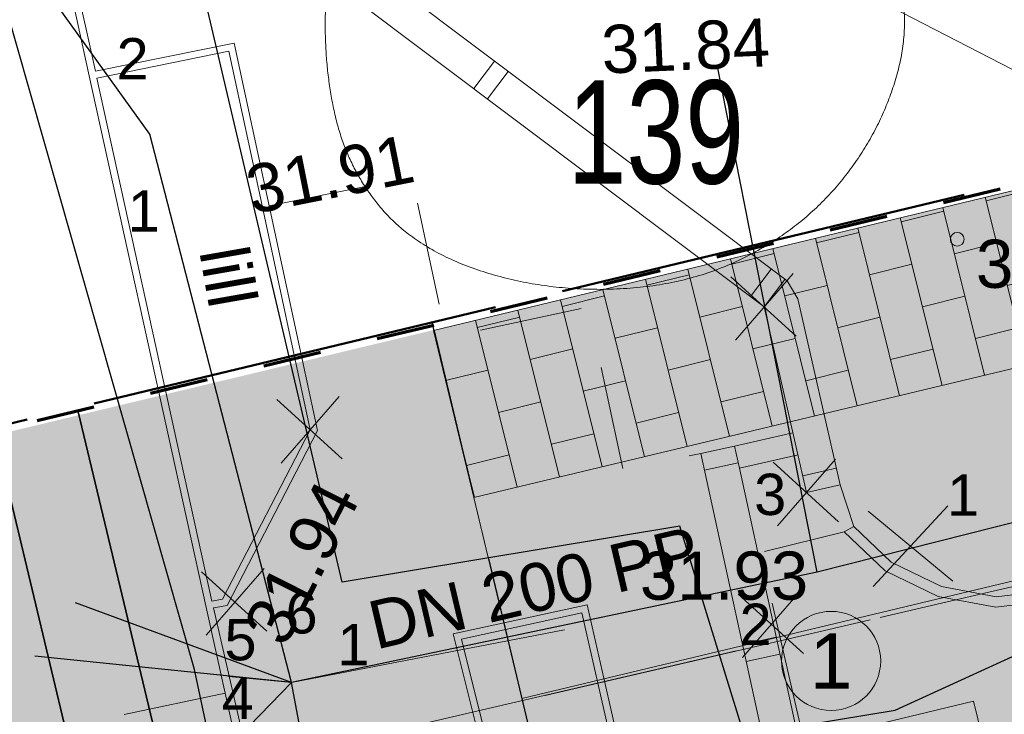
# Model space of a CAD drawing. Header units: metres. Extents: x 738076 to 738809, y 6589688 to 6590318.
# Tile 93 of 188: x 738417 to 738431, y 6590025 to 6590035. Entities that reach past the tile are written whole.
import ezdxf

# ---------------------------------------------------------------- set-up
doc = ezdxf.new("R2010")
doc.units = ezdxf.units.M
for name, pattern in [('ASFBET', [2.5, 1.5, -0.9999999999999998]), ('KATASTRIPIIR', [7, 4, -0.9999999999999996, 0.9999999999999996, -0.9999999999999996]), ('Katkend', [1.6933333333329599, 0.8466666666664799, -0.8466666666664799]), ('Kriipsjoon', [3.527298, 2.4692356, -1.0580624]), ('TOOPIIR', [7, 6, -1])]:
    doc.linetypes.add(name, pattern=pattern)
for name, color, linetype, lineweight in [('_DE (2D)', 7, 'Continuous', 5), ('_GE (2D)', 7, 'Continuous', 5), ('_MA-joon kool (2D)', 7, 'Continuous', 5), ('_MA-pind kool (2D)', 7, 'Continuous', 5), ('_MA-töömahtude piir (2D)', 7, 'Continuous', 5), ('_MA-v2ikevorm kool (2D)', 7, 'Continuous', 5), ('MA-v2ikevorm-m88bel', 7, 'Continuous', 13), ('None', 7, 'Continuous', 5)]:
    doc.layers.add(name, color=color, linetype=linetype, lineweight=lineweight)
for name, color, linetype, lineweight, true_color in [('DE-MA dendro Puittaim III', 7, 'Continuous', 18, 0x33cc00), ('DE-MA dendro Puunumber', 250, 'Continuous', 5, 0x333333), ('DE-MA haljastus puu', 7, 'Continuous', 9, 0x6c7c59), ('GE-AED', 7, 'Continuous', 5, 0x888888), ('GE-HALJASTUS', 7, 'Continuous', 5, 0x888888), ('GE-KAEVUNR', 7, 'Continuous', 5, 0x888888), ('GE-korgus-EH2000', 7, 'Continuous', 5, 0x888888), ('GE-KTRASS', 7, 'Continuous', 5, 0x888888), ('GE-PIIR', 7, 'Continuous', 18, 0xcc6600), ('GE-TEE', 7, 'Continuous', 5, 0x888888), ('GE-TORUNR', 7, 'Continuous', 5, 0x888888), ('GE-TTRASS', 7, 'Continuous', 5, 0x888888), ('GE-VTRASS', 7, 'Continuous', 5, 0x888888), ('MA-MA  TEKST töömahtude piir', 6, 'Continuous', 70, 0xff00ff), ('MA-MA likvideeritav objekt', 1, 'Continuous', 9, 0xff0000), ('MA-playtop kate', 7, 'Continuous', 5, 0x888888), ('MA-projektala piir', 7, 'TOOPIIR', 50, 0xdd0000), ('MA-tee graniitkivi 200x100mm. tumehall', 7, 'Continuous', 5, 0x636466), ('MA-tee graniitplaat 300xvaba mm. helehall', 7, 'Continuous', 5, 0x636466), ('MA-tee graniitplaat 600x600mm. tumehall', 7, 'Continuous', 5, 0x636466), ('MA-teraslehest katendiääris 4x100', 7, 'Kriipsjoon', 25, 0x6c3f99), ('MA-v2ikevorm-inventar', 7, 'Continuous', 5, 0x636466)]:
    doc.layers.add(name, color=color, linetype=linetype, lineweight=lineweight, true_color=true_color)
doc.styles.add('Arial', font='Arial')
doc.styles.add('Swis721 LtCn BT', font='Swis721 LtCn BT')
doc.linetypes.add('-K-', pattern='A,10,-0.8000000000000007,-1.308667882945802,["K",Arial,S=1.4,R=0,X=-1.308667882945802,Y=-0.6999999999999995],-0.8913321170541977,10,-3', length=26)
doc.linetypes.add('-T-', pattern='A,10,-0.8000000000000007,-1.198494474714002,["T",Arial,S=1.4,R=0,X=-1.198494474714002,Y=-0.6999999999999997],-1.001505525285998,10,-3', length=26)
doc.linetypes.add('-V-', pattern='A,10,-0.8000000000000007,-1.308667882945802,["V",Arial,S=1.4,R=0,X=-1.308667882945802,Y=-0.6999999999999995],-0.8913321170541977,10,-3', length=26)
pattern_1 = [(-76.52164065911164, (4407900.060060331, 12471016.25190486), (0.6304862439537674, 0.1511145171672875), [0.3192779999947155, -0.3287987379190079]), (-76.52164065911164, (4407900.297315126, 12471016.64179202), (0.6304862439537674, 0.1511145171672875), [0.3192779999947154, -0.3287987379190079]), (103.4783593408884, (4407899.746264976, 12471016.18139609), (-0.6304862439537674, -0.1511145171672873), [0.3192779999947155, -0.3287987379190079]), (103.4783593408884, (4407899.50901759, 12471015.79151071), (-0.6304862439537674, -0.1511145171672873), [0.3192779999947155, -0.3287987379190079]), (13.47835934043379, (4407899.746264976, 12471016.18139609), (-0.1510524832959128, 0.6302274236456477), [0.6431737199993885, -0.005169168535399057]), (13.47835934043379, (4407899.671848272, 12471016.49188055), (-0.1510524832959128, 0.6302274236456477), [0.6431737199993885, -0.005169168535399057]), (13.47835934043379, (4407899.50901759, 12471015.79151071), (-0.1510524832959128, 0.6302274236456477), [0.6431737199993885, -0.005169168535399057]), (13.47835934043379, (4407899.434600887, 12471016.10199517), (-0.1510524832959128, 0.6302274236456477), [0.6431737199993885, -0.005169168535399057])]
pattern_2 = [(0, (0, 0), (-5.010438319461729e-05, 0.6014947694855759), [0.5982004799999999, -0.6054738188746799]), (0, (0.60179712, 0), (-5.010438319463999e-05, 0.6014947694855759), [0.5982004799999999, -0.6054738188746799]), (-89.99522727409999, (0.6016752, 0.5983223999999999), (-1.20367429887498, 7.101863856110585e-13), [0.5983223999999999, -0.003172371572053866]), (-89.99522727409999, (0, 0.5982004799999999), (-1.20367429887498, 7.101863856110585e-13), [0.5982004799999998, -0.003294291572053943]), (0, (0, 0.5982004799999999), (-5.010438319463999e-05, 0.6014947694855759), [0.5982004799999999, -0.6054738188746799]), (0, (0.60179712, 0.5982004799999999), (-5.010438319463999e-05, 0.6014947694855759), [0.5982004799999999, -0.6054738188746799]), (-89.99522727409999, (0.5983223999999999, 0.5983223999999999), (-1.20367429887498, 7.101863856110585e-13), [0.5983223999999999, -0.003172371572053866]), (-89.99522727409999, (1.1999976, 0.5983223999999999), (-1.20367429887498, 7.101863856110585e-13), [0.5983223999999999, -0.003172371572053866])]
pattern_3 = [(13.43330498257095, (4407734.765699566, 12470979.24003685), (-0.1397839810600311, 0.5850268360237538), [0.5982004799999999, -0.6054738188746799]), (13.43330498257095, (4407735.351032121, 12470979.37984234), (-0.1397839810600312, 0.5850268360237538), [0.5982004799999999, -0.6054738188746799]), (-76.56192229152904, (4407735.211915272, 12470979.96176692), (-1.170742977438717, -0.2796295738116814), [0.5983223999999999, -0.003172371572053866]), (-76.56192229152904, (4407734.626729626, 12470979.82187117), (-1.170742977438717, -0.2796295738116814), [0.5982004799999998, -0.003294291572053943]), (13.43330498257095, (4407734.626729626, 12470979.82187117), (-0.1397839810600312, 0.5850268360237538), [0.5982004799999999, -0.6054738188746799]), (13.43330498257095, (4407735.212062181, 12470979.96167666), (-0.1397839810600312, 0.5850268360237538), [0.5982004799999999, -0.6054738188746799]), (-76.56192229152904, (4407735.208654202, 12470979.96098802), (-1.170742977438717, -0.2796295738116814), [0.5983223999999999, -0.003172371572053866]), (-76.56192229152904, (4407735.793868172, 12470980.10076518), (-1.170742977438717, -0.2796295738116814), [0.5983223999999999, -0.003172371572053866])]
pattern_4 = [(104, (0, 0), (-0.6161377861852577, -0.153620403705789), []), (-166, (0, 0), (0.3072408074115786, -1.232275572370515), [0.6349999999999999, -0.6349999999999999]), (-166, (-0.7697581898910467, 0.4625173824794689), (0.3072408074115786, -1.232275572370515), [0.6349999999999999, -0.6349999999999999])]

# ---------------------------------------------------------------- blocks, each defined once
blk = doc.blocks.new('Hardscape (2D)-40')
at = {"layer": 'MA-playtop kate', "linetype": 'Continuous', "lineweight": 0, "transparency": 33554687}
for color in [7, 157, 157, 157]:
    blk.add_hatch(color=color, dxfattribs=at).paths.add_polyline_path([(-0.4786583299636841, 1.997078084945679), (1.106468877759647, 9.619500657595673), (3.251458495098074, 9.173291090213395), (-1.822861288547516, 30.34457812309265), (-6.976844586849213, 29.10907975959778)])
at = {"layer": 'MA-playtop kate', "color": 0, "flags": 1}
for tag in ['instanceID', 'prm0_value', 'prm1_value', 'prm2_value', 'prm3_value', 'prm4_value', 'prm5_value', 'prm6_value', 'prm7_value', 'prm8_value', 'prm0_name', 'prm0_type', 'prm2_name', 'prm2_type', 'prm3_name', 'prm3_type', 'prm6_name', 'prm6_type', 'prm8_name', 'prm8_type', 'prm1_name', 'prm1_type', 'prm4_name', 'prm4_type', 'prm5_name', 'prm5_type', 'prm7_name', 'prm7_type', 'IFC_UUID']:
    blk.add_attdef(tag, (-2153998.224092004, -6234742.464080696), '', height=0.00018, dxfattribs=at)
blk = doc.blocks.new('Hardscape (2D)-41')
at = {"layer": 'MA-playtop kate', "color": 7, "transparency": 33554687}
blk.add_solid([(0.002143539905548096, -0.009034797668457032), (2.43328847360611, 0.5737524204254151), (7.73663777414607, -32.27912572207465), (8.930934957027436, -26.53813429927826)], dxfattribs=at)
at = {"layer": 'MA-playtop kate', "color": 32, "linetype": 'Continuous', "transparency": 33554687}
blk.add_solid([(0.002143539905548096, -0.009034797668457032), (2.43328847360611, 0.5737524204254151), (7.73663777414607, -32.27912572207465), (8.930934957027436, -26.53813429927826)], dxfattribs=at)
at = {"layer": 'MA-playtop kate', "color": 32, "transparency": 33554687}
blk.add_solid([(0.002143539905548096, -0.009034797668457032), (2.43328847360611, 0.5737524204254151), (7.73663777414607, -32.27912572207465), (8.930934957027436, -26.53813429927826)], dxfattribs=at)
blk.add_solid([(0.002143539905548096, -0.009034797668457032), (2.43328847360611, 0.5737524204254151), (7.73663777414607, -32.27912572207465), (8.930934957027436, -26.53813429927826)], dxfattribs=at)
at = {"layer": 'MA-playtop kate', "color": 0, "flags": 1}
for tag in ['instanceID', 'prm0_value', 'prm1_value', 'prm2_value', 'prm3_value', 'prm4_value', 'prm5_value', 'prm6_value', 'prm7_value', 'prm8_value', 'prm0_name', 'prm0_type', 'prm2_name', 'prm2_type', 'prm3_name', 'prm3_type', 'prm6_name', 'prm6_type', 'prm8_name', 'prm8_type', 'prm1_name', 'prm1_type', 'prm4_name', 'prm4_type', 'prm5_name', 'prm5_type', 'prm7_name', 'prm7_type', 'IFC_UUID']:
    blk.add_attdef(tag, (-2154000.655236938, -6234748.204957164), '', height=0.00018, dxfattribs=at)
blk = doc.blocks.new('Hardscape (2D)-42')
at = {"layer": 'MA-tee graniitkivi 200x100mm. tumehall', "linetype": 'Continuous', "lineweight": 0, "true_color": 0x00ff00, "transparency": 33554687}
blk.add_hatch(color=3, dxfattribs=at).paths.add_polyline_path([(1.490116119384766e-11, 0), (82.03166599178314, 19.62818950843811), (82.72521375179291, 16.71321520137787), (0.7001443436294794, -2.919254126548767)])
at = {"layer": 'MA-tee graniitkivi 200x100mm. tumehall', "linetype": 'Continuous', "lineweight": 0, "true_color": 0xcccccc, "transparency": 33554687}
for points in [[(0.7001443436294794, -2.919254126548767), (82.72521375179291, 16.71321520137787), (82.03166599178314, 19.62818950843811), (1.490116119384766e-11, 0)], [(1.490116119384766e-11, 0), (82.03166599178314, 19.62818950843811), (82.72521375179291, 16.71321520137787), (0.7001443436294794, -2.919254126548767)], [(1.490116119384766e-11, 0), (82.03166599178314, 19.62818950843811), (82.72521375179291, 16.71321520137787), (0.7001443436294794, -2.919254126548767)]]:
    blk.add_hatch(color=254, dxfattribs=at).paths.add_polyline_path(points)
at = {"layer": 'MA-tee graniitkivi 200x100mm. tumehall', "linetype": 'Continuous', "lineweight": 5, "true_color": 0x808080, "transparency": 33554687}
h = blk.add_hatch(dxfattribs=at)
h.set_pattern_fill('graniitkivi 200x100 mm_ tumehall', color=8, style=0, pattern_type=2)
h.set_pattern_definition([(-90.00000000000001, (0.6431737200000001, 0.3192780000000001), (0.6483428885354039, -1.042614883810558e-16), [0.319278, -0.3287987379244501]), (-90.00000000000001, (0.9647681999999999, 0.643128), (0.6483428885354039, -1.042614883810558e-16), [0.319278, -0.3287987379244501]), (90, (0.32158686, 0.32385), (-0.6483428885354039, 3.969955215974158e-17), [0.319278, -0.3287987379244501]), (90, (0, 0), (-0.6483428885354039, 3.969955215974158e-17), [0.319278, -0.3287987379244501]), (0, (0.32158686, 0.32385), (0, 0.6480767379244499), [0.64317372, -0.00516916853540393]), (0, (0.32158686, 0.643128), (0, 0.6480767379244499), [0.64317372, -0.00516916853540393]), (0, (0, 0), (0, 0.6480767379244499), [0.64317372, -0.00516916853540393]), (0, (0, 0.319278), (0, 0.6480767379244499), [0.64317372, -0.00516916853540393])])
h.paths.add_polyline_path([(0.7001443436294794, -2.919254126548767), (82.72521375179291, 16.71321520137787), (82.03166599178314, 19.62818950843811), (1.490116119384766e-11, 0)])
h = blk.add_hatch(dxfattribs=at)
h.set_pattern_fill('graniitkivi 200x100 mm_ tumehall-1', color=8, style=0, pattern_type=2)
h.set_pattern_definition(pattern_1)
h.paths.add_polyline_path([(1.490116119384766e-11, 0), (82.03166599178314, 19.62818950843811), (82.72521375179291, 16.71321520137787), (0.7001443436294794, -2.919254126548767)])
h = blk.add_hatch(dxfattribs=at)
h.set_pattern_fill('graniitkivi 200x100 mm_ tume', color=8, style=0, pattern_type=2)
h.set_pattern_definition(pattern_1)
h.paths.add_polyline_path([(1.490116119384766e-11, 0), (82.03166599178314, 19.62818950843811), (82.72521375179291, 16.71321520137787), (0.7001443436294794, -2.919254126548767)])
at = {"layer": 'MA-tee graniitkivi 200x100mm. tumehall', "color": 253, "transparency": 33554687, "flags": 128}
blk.add_lwpolyline([(1.490116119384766e-11, 0), (82.03166599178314, 19.62818950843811), (82.72521375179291, 16.71321520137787), (0.7001443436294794, -2.919254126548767)], close=True, dxfattribs=at)
at = {"layer": 'MA-tee graniitkivi 200x100mm. tumehall', "transparency": 33554687, "flags": 128}
for points in [[(0.7001443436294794, -2.919254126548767), (82.72521375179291, 16.71321520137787), (82.03166599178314, 19.62818950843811), (1.490116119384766e-11, 0)], [(1.490116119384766e-11, 0), (82.03166599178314, 19.62818950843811), (82.72521375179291, 16.71321520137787), (0.7001443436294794, -2.919254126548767)], [(1.490116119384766e-11, 0), (82.03166599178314, 19.62818950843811), (82.72521375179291, 16.71321520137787), (0.7001443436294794, -2.919254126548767)]]:
    blk.add_lwpolyline(points, close=True, dxfattribs=at)
at = {"layer": 'MA-tee graniitkivi 200x100mm. tumehall', "color": 0, "flags": 1}
for tag in ['instanceID', 'prm0_value', 'prm1_value', 'prm2_value', 'prm3_value', 'prm4_value', 'prm5_value', 'prm6_value', 'prm7_value', 'prm8_value', 'prm0_name', 'prm0_type', 'prm2_name', 'prm2_type', 'prm3_name', 'prm3_type', 'prm6_name', 'prm6_type', 'prm8_name', 'prm8_type', 'prm1_name', 'prm1_type', 'prm4_name', 'prm4_type', 'prm5_name', 'prm5_type', 'prm7_name', 'prm7_type', 'IFC_UUID']:
    blk.add_attdef(tag, (-2153992.487117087, -6234719.470133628), '', height=0.00018, dxfattribs=at)
blk = doc.blocks.new('Hardscape (2D)-43')
at = {"layer": 'MA-tee graniitplaat 600x600mm. tumehall', "linetype": 'Continuous', "lineweight": 0, "true_color": 0xcccccc, "transparency": 33554687}
for points in [[(-0.01858681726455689, -0.004448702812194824), (0.7095810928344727, -3.061613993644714), (-81.28215576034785, -22.81408179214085), (-82.04365622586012, -19.63691803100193)], [(-82.04365622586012, -19.63691803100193), (-81.28215576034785, -22.81408179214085), (0.7095810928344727, -3.061613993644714), (-0.01858681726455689, -0.004448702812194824)], [(-0.01858681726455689, -0.004448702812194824), (0.7095810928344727, -3.061613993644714), (-81.28215576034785, -22.81408179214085), (-82.04365622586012, -19.63691803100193)], [(-0.01858681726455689, -0.004448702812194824), (0.7095810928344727, -3.061613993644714), (-81.28215576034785, -22.81408179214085), (-82.04365622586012, -19.63691803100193)]]:
    blk.add_hatch(color=254, dxfattribs=at).paths.add_polyline_path(points)
at = {"layer": 'MA-tee graniitplaat 600x600mm. tumehall', "linetype": 'Continuous', "lineweight": 5, "true_color": 0x808080, "transparency": 33554687}
h = blk.add_hatch(dxfattribs=at)
h.set_pattern_fill('graniitplaat 600x600mm_ tumehall', color=8, style=0, pattern_type=2)
h.set_pattern_definition(pattern_2)
h.paths.add_polyline_path([(-0.01858681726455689, -0.004448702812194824), (0.7095810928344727, -3.061613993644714), (-81.28215576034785, -22.81408179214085), (-82.04365622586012, -19.63691803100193)])
h = blk.add_hatch(dxfattribs=at)
h.set_pattern_fill('graniitplaat 600x600mm_ tumehall', color=8, style=0, pattern_type=2)
h.set_pattern_definition(pattern_2)
h.paths.add_polyline_path([(-82.04365622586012, -19.63691803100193), (-81.28215576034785, -22.81408179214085), (0.7095810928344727, -3.061613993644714), (-0.01858681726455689, -0.004448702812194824)])
h = blk.add_hatch(dxfattribs=at)
h.set_pattern_fill('graniitplaat 600x600mm_ tumehall', color=8, angle=13.43330498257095, style=0, pattern_type=2)
h.set_pattern_definition(pattern_3)
h.paths.add_polyline_path([(-0.01858681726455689, -0.004448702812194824), (0.7095810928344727, -3.061613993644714), (-81.28215576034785, -22.81408179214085), (-82.04365622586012, -19.63691803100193)])
h = blk.add_hatch(dxfattribs=at)
h.set_pattern_fill('graniitplaat 600x600mm_ tumehall', color=8, angle=13.43330498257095, style=0, pattern_type=2)
h.set_pattern_definition(pattern_3)
h.paths.add_polyline_path([(-0.01858681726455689, -0.004448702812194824), (0.7095810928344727, -3.061613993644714), (-81.28215576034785, -22.81408179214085), (-82.04365622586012, -19.63691803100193)])
at = {"layer": 'MA-tee graniitplaat 600x600mm. tumehall', "transparency": 33554687, "flags": 128}
for points in [[(-0.01858681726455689, -0.004448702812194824), (0.7095810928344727, -3.061613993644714), (-81.28215576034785, -22.81408179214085), (-82.04365622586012, -19.63691803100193)], [(-82.04365622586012, -19.63691803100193), (-81.28215576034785, -22.81408179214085), (0.7095810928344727, -3.061613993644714), (-0.01858681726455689, -0.004448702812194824)], [(-0.01858681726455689, -0.004448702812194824), (0.7095810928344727, -3.061613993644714), (-81.28215576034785, -22.81408179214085), (-82.04365622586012, -19.63691803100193)], [(-0.01858681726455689, -0.004448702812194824), (0.7095810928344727, -3.061613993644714), (-81.28215576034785, -22.81408179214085), (-82.04365622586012, -19.63691803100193)]]:
    blk.add_lwpolyline(points, close=True, dxfattribs=at)
at = {"layer": 'MA-tee graniitplaat 600x600mm. tumehall', "color": 0, "flags": 1}
for tag in ['instanceID', 'prm0_value', 'prm1_value', 'prm2_value', 'prm3_value', 'prm4_value', 'prm5_value', 'prm6_value', 'prm7_value', 'prm8_value', 'prm0_name', 'prm0_type', 'prm2_name', 'prm2_type', 'prm3_name', 'prm3_type', 'prm6_name', 'prm6_type', 'prm8_name', 'prm8_type', 'prm1_name', 'prm1_type', 'prm4_name', 'prm4_type', 'prm5_name', 'prm5_type', 'prm7_name', 'prm7_type', 'IFC_UUID']:
    blk.add_attdef(tag, (-2153991.786972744, -6234722.647297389), '', height=0.00018, dxfattribs=at)
blk = doc.blocks.new('Hardscape (2D)-44')
at = {"layer": 'MA-tee graniitplaat 300xvaba mm. helehall', "color": 0, "flags": 1}
for tag in ['instanceID', 'prm0_value', 'prm1_value', 'prm2_value', 'prm3_value', 'prm4_value', 'prm5_value', 'prm6_value', 'prm7_value', 'prm8_value', 'prm0_name', 'prm0_type', 'prm2_name', 'prm2_type', 'prm3_name', 'prm3_type', 'prm6_name', 'prm6_type', 'prm8_name', 'prm8_type', 'prm1_name', 'prm1_type', 'prm4_name', 'prm4_type', 'prm5_name', 'prm5_type', 'prm7_name', 'prm7_type', 'IFC_UUID']:
    blk.add_attdef(tag, (-2153991.025472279, -6234725.077291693), '', height=0.00018, dxfattribs=at)
at = {"color": 255, "linetype": 'Continuous', "lineweight": 5, "transparency": 33554687}
blk.add_wipeout([(84.71002162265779, 8.588447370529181), (84.12119525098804, 11.061904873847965), (2.1294583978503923, -8.690562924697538), (2.7118777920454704, -11.120557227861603)], dxfattribs=at).dxf.layer = 'MA-v2ikevorm-m88bel'
blk = doc.blocks.new('Hardscape (2D)-45')
at = {"layer": 'MA-tee graniitplaat 300xvaba mm. helehall', "color": 0, "flags": 1}
for tag in ['instanceID', 'prm0_value', 'prm1_value', 'prm2_value', 'prm3_value', 'prm4_value', 'prm5_value', 'prm6_value', 'prm7_value', 'prm8_value', 'prm0_name', 'prm0_type', 'prm2_name', 'prm2_type', 'prm3_name', 'prm3_type', 'prm6_name', 'prm6_type', 'prm8_name', 'prm8_type', 'prm1_name', 'prm1_type', 'prm4_name', 'prm4_type', 'prm5_name', 'prm5_type', 'prm7_name', 'prm7_type', 'IFC_UUID']:
    blk.add_attdef(tag, (-2153993.068921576, -6234716.550879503), '', height=0.00018, dxfattribs=at)
at = {"color": 255, "linetype": 'Continuous', "lineweight": 5, "transparency": 33554687}
blk.add_wipeout([(0.08600910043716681, -0.16479918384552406), (0.6678135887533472, -2.594145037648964), (82.69947958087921, 17.034044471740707), (82.08392467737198, 19.61937816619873)], dxfattribs=at).dxf.layer = 'MA-v2ikevorm-m88bel'
at = {"layer": 'MA-tee graniitplaat 300xvaba mm. helehall', "linetype": 'Continuous', "lineweight": 0, "true_color": 0xeeeeee, "transparency": 33554687}
blk.add_hatch(color=7, dxfattribs=at).paths.add_polyline_path([(0.08600910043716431, -0.16479918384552), (0.6678135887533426, -2.594145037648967), (82.69947958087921, 17.03404447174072), (82.08392467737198, 19.61937816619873)])
blk.add_hatch(color=7, dxfattribs=at).paths.add_polyline_path([(0.08600910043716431, -0.16479918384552), (0.6678135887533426, -2.594145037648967), (82.69947958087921, 17.03404447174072), (82.08392467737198, 19.61937816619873)])
blk.add_hatch(color=7, dxfattribs=at).paths.add_polyline_path([(0.08600910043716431, -0.16479918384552), (0.6678135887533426, -2.594145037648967), (82.69947958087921, 17.03404447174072), (82.08392467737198, 19.61937816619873)])
at = {"layer": 'MA-tee graniitplaat 300xvaba mm. helehall', "linetype": 'Continuous', "lineweight": 5, "true_color": 0x636466, "transparency": 33554687}
h = blk.add_hatch(dxfattribs=at)
h.set_pattern_fill('graniitplaat 300xvaba_ helehall', color=251, style=0, pattern_type=2)
h.set_pattern_definition(pattern_4)
h.paths.add_polyline_path([(0.08600910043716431, -0.16479918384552), (0.6678135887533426, -2.594145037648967), (82.69947958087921, 17.03404447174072), (82.08392467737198, 19.61937816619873)])
h = blk.add_hatch(dxfattribs=at)
h.set_pattern_fill('graniitplaat 300xvaba_ helehall', color=251, style=0, pattern_type=2)
h.set_pattern_definition(pattern_4)
h.paths.add_polyline_path([(0.08600910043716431, -0.16479918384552), (0.6678135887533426, -2.594145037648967), (82.69947958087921, 17.03404447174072), (82.08392467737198, 19.61937816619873)])
h = blk.add_hatch(dxfattribs=at)
h.set_pattern_fill('graniitplaat 300xvaba_ helehall', color=251, style=0, pattern_type=2)
h.set_pattern_definition(pattern_4)
h.paths.add_polyline_path([(0.08600910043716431, -0.16479918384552), (0.6678135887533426, -2.594145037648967), (82.69947958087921, 17.03404447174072), (82.08392467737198, 19.61937816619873)])
at = {"layer": 'MA-tee graniitplaat 300xvaba mm. helehall', "transparency": 33554687, "flags": 128}
blk.add_lwpolyline([(0.08600910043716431, -0.16479918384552), (0.6678135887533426, -2.594145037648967), (82.69947958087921, 17.03404447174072), (82.08392467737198, 19.61937816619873)], close=True, dxfattribs=at)
blk.add_lwpolyline([(0.08600910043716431, -0.16479918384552), (0.6678135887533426, -2.594145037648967), (82.69947958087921, 17.03404447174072), (82.08392467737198, 19.61937816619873)], close=True, dxfattribs=at)
blk.add_lwpolyline([(0.08600910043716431, -0.16479918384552), (0.6678135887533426, -2.594145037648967), (82.69947958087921, 17.03404447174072), (82.08392467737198, 19.61937816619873)], close=True, dxfattribs=at)
at = {"layer": 'MA-v2ikevorm-m88bel', "color": 7, "linetype": 'Continuous', "lineweight": 5, "transparency": 33554687, "flags": 128}
blk.add_lwpolyline([(0.08600910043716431, -0.16479918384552), (0.6678135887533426, -2.594145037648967), (82.69947958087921, 17.03404447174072), (82.08392467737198, 19.61937816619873)], close=True, dxfattribs=at)
blk = doc.blocks.new('MA-pind kool (2D)')
at = {"layer": 'MA-playtop kate', "color": 7, "transparency": 33554687}
for name, p in [('Hardscape (2D)-40', (-2153991.247247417, -6234744.461158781, -0.2)), ('Hardscape (2D)-41', (-2154000.657380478, -6234715.925831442, -0.2))]:
    blk.add_blockref(name, p, dxfattribs=at)
at = {"layer": 'MA-tee graniitkivi 200x100mm. tumehall', "transparency": 33554687}
blk.add_blockref('Hardscape (2D)-42', (-2153992.487117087, -6234716.550879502, -0.2), dxfattribs=at)
at = {"layer": 'MA-tee graniitplaat 600x600mm. tumehall', "transparency": 33554687}
blk.add_blockref('Hardscape (2D)-43', (-2153909.743316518, -6234699.833215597, -0.2), dxfattribs=at)
at = {"layer": 'MA-tee graniitplaat 300xvaba mm. helehall', "transparency": 33554687}
blk.add_blockref('Hardscape (2D)-44', (-2153993.154930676, -6234713.956734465, -0.2), dxfattribs=at)
blk.add_blockref('Hardscape (2D)-45', (-2153993.154930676, -6234713.956734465, -0.2), dxfattribs=at)
blk = doc.blocks.new('Big Harris 4076x494 (2D)')
at = {"layer": 'MA-v2ikevorm-inventar', "linetype": 'Continuous', "lineweight": 0}
blk.add_hatch(color=254, dxfattribs=at).paths.add_polyline_path([(-2.038, 0.397), (2.038, 0.397), (2.038, -0.397), (-2.038, -0.397)])
at = {"layer": 'MA-v2ikevorm-inventar', "linetype": 'Continuous', "lineweight": 5, "true_color": 0x888888}
h = blk.add_hatch(dxfattribs=at)
h.set_pattern_fill('puitkate', color=252, angle=90, style=0, pattern_type=2)
h.set_pattern_definition([(180, (0, 0), (-8.748570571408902e-17, -0.4762499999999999), [])])
h.paths.add_polyline_path([(-2.038, 0.397), (2.038, 0.397), (2.038, -0.397), (-2.038, -0.397)])
at = {"layer": 'MA-v2ikevorm-inventar', "flags": 128}
blk.add_lwpolyline([(-2.038, 0.397), (2.038, 0.397), (2.038, -0.397), (-2.038, -0.397)], close=True, dxfattribs=at)
blk = doc.blocks.new('MA-v2ikevorm kool (2D)')
at = {"layer": 'MA-v2ikevorm-inventar', "color": 7, "rotation": 13.54856385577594}
blk.add_blockref('Big Harris 4076x494 (2D)', (-2153987.111216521, -6234720.370496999, -0.7778113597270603), dxfattribs=at)
blk = doc.blocks.new('likvideerunudpuu')
at = {"layer": 'DE-MA dendro Puunumber', "color": 5, "lineweight": 18, "true_color": 0x0000ff}
for p, q in [((-0.5432088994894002, -0.5845133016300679), (0.5432088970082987, 0.5845133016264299)), ((-0.6148027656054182, 0.5086740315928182), (0.6148027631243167, -0.5086740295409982))]:
    blk.add_line(p, q, dxfattribs=at)
blk = doc.blocks.new('dendro')
at = {"layer": 'DE-MA dendro Puittaim III'}
blk.add_open_spline([(-5.631057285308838, 9.16364325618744), (-5.605916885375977, 9.161999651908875), (-6.003159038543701, 9.289573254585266), (-7.291453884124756, 9.443062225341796), (-8.759254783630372, 9.166570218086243), (-9.993717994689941, 8.295554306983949), (-10.63256281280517, 6.735861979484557), (-10.73345223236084, 4.927611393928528), (-10.37130653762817, 3.336728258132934), (-9.342747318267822, 2.15868705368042), (-7.490203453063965, 1.558698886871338), (-5.417072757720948, 1.643858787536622), (-3.751915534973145, 2.486794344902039), (-2.62575288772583, 3.868883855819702), (-2.150513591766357, 5.542216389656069), (-2.677832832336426, 7.027489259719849), (-3.722301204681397, 7.979660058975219), (-4.659619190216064, 8.610949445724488), (-5.419205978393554, 9.043104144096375), (-5.643627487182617, 9.164465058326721), (-5.631057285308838, 9.163643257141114)], degree=2, dxfattribs=at)
at = {"layer": 'DE-MA haljastus puu'}
blk.add_blockref('likvideerunudpuu', (-2.189904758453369, -2.135565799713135), dxfattribs=at)
at = {"layer": 'DE-MA dendro Puunumber', "insert": (-7.172186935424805, 4.631658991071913), "char_height": 1.5, "attachment_point": 1, "line_spacing_factor": 1.004016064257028, "style": 'Swis721 LtCn BT'}
blk.add_mtext('139', dxfattribs=at)
blk = doc.blocks.new('DE (2D)')
at = {"layer": 'None', "color": 7, "transparency": 33554687}
blk.add_blockref('dendro', (-2153983.95076955, -6234715.121399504), dxfattribs=at)
blk = doc.blocks.new('GE')
at = {"layer": 'GE-AED', "linetype": 'Continuous'}
for p, q in [((11.23472000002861, 31.12230500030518), (11.5349620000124, 31.52209300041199)), ((11.43461400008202, 30.97218400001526), (11.73485599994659, 31.37197299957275)), ((15.25871800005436, 28.10027999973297), (15.55895899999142, 28.50006799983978)), ((15.45861199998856, 27.95015900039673), (15.75885300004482, 28.34994799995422)), ((15.02450600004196, 25.92775399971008), (15.87510199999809, 26.12148099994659)), ((15.0977840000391, 25.60600899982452), (15.94838100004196, 25.79973700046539)), ((14.58949000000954, 25.5767110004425), (15.07791999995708, 25.68353899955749)), ((16.01701100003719, 25.49840100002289), (16.50450300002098, 25.60943000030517)), ((15.14314300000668, 23.04535700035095), (15.6315720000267, 23.15218499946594)), ((15.1965569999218, 22.80114200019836), (15.68498599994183, 22.90797100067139))]:
    blk.add_line(p, q, dxfattribs=at)
at = {"layer": 'GE-AED', "linetype": 'Continuous', "flags": 128}
for points in [[(5.335514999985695, 32.72819400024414), (8.23630900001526, 33.37411400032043), (15.45861199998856, 27.95015900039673), (16.07252499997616, 25.25465600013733), (16.56001699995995, 25.36568400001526), (15.9450490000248, 28.06581799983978), (15.78925199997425, 28.32711800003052), (8.536549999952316, 33.77390299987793), (8.0795909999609, 33.8305830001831), (5.230255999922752, 33.21696399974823)], [(14.53607624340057, 25.82092566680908), (15.63737130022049, 20.78569654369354), (12.89876768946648, 20.19657989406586), (13.00391493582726, 19.707785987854), (16.2329969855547, 20.40241225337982), (15.09778427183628, 25.60600942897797), (15.0245055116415, 25.92775392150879), (14.53607624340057, 25.82092566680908)]]:
    blk.add_lwpolyline(points, dxfattribs=at)
at = {"layer": 'GE-KAEVUNR', "linetype": 'Continuous'}
blk.add_ellipse((16.42931945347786, 22.8072842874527), major_axis=(0.7199999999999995, 0), ratio=1, dxfattribs=at)
at = {"layer": 'GE-korgus-EH2000', "linetype": 'Continuous'}
blk.add_circle((18.262, 28.932), 0.1, dxfattribs=at)
at = {"layer": 'GE-KTRASS', "linetype": '-K-', "lineweight": 30}
for p, q in [((6.53, 30.46), (-4.259, 45.444)), ((16.227, 24.097), (14.78367599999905, 31.41701299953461)), ((8.589, 22.494), (6.53, 30.46)), ((31.231, 27.902), (16.227, 24.097)), ((16.227, 24.097), (8.589, 22.494)), ((8.589, 22.494), (5.447768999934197, 23.65211199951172)), ((8.589, 22.494), (4.856064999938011, 22.87879300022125)), ((8.589, 22.494), (5.972434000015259, 19.80393400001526))]:
    blk.add_line(p, q, dxfattribs=at)
at = {"layer": 'GE-KTRASS', "linetype": '-K-'}
for q in [(12.55375600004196, 23.25963000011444), (7.669758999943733, 22.58231799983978)]:
    blk.add_line((8.589, 22.494), q, dxfattribs=at)
at = {"layer": 'GE-KTRASS', "linetype": '-K-', "lineweight": 30, "flags": 128}
blk.add_lwpolyline([(11.082, 9.211), (11.082, 9.211), (8.589, 22.494)], dxfattribs=at)
at = {"layer": 'GE-PIIR', "linetype": 'KATASTRIPIIR', "flags": 128}
for points in [[(-8.125, 76.545), (82.295, 97.555), (94.785, 41.465), (4.335, 20.465), (3.025, 26.315), (-8.125, 76.545)], [(4.335, 20.465), (94.785, 41.465), (106.505, -11.195), (16.105, -32.535), (5.535, 15.095), (4.335, 20.465)]]:
    blk.add_lwpolyline(points, dxfattribs=at)
at = {"layer": 'GE-TEE', "linetype": 'Continuous'}
blk.add_line((16.56001699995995, 25.36568400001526), (16.75731062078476, 24.75936548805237), dxfattribs=at)
at = {"layer": 'GE-TEE', "linetype": 'ASFBET'}
blk.add_line((7.623108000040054, 22.33885700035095), (3.007861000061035, 21.36241899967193), dxfattribs=at)
at = {"layer": 'GE-TEE', "linetype": 'Continuous', "flags": 128}
for points in [[(16.75731062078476, 24.75936548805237), (17.30046619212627, 24.24277233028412), (18.03415949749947, 23.88684090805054), (18.82886936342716, 23.74062188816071), (19.52504727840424, 23.82297581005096)], [(48.647, 49.594), (49.371, 48.911), (50.563, 45.744), (50.872, 44.849), (52.36, 39.97), (52.708, 38.02), (52.719, 36.939), (52.57, 35.964), (52.125, 35.102), (51.24, 33.529), (50.824, 33), (50.285, 32.371), (49.772, 31.81), (49.052, 31.369), (48.393, 30.995), (35.917, 27.799), (28.681, 25.929), (26.58, 25.421), (20.283, 23.846), (19.551, 23.675), (18.824, 23.589), (17.987, 23.743), (17.214, 24.118), (16.621, 24.682)], [(16.169, 32.896), (26.925, 27.35), (31.483, 36.197), (35.961, 45.199), (29.763, 48.409)], [(9.932218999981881, 11.85179399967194), (9.06369393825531, 15.79628914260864), (8.328883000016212, 19.13350899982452), (7.90319703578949, 21.06680507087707), (7.623108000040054, 22.33885700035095), (7.353323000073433, 23.56410999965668), (5.638435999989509, 31.35244900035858), (5.335514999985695, 32.72819400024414)], [(10.05987322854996, 11.88353527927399), (9.207, 15.79), (11.05772599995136, 16.21671500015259), (10.41127399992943, 19.55504800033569), (8.455, 19.152), (8.018, 21.109), (7.453027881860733, 23.58005775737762), (7.651791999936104, 23.61185000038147), (8.964744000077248, 26.15278999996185), (8.263458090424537, 29.41734186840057), (7.75565700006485, 31.78120300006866), (5.736455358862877, 31.37229869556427), (5.433170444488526, 32.74969644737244)]]:
    blk.add_lwpolyline(points, dxfattribs=at)
for points in [[(7.430691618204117, 23.67775142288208), (5.757960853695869, 31.27462941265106), (7.678647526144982, 31.66358287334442), (8.165473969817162, 29.39736137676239), (8.859449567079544, 26.16684167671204), (7.586136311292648, 23.70261459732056)], [(11.45163999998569, 21.1389299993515), (11.28926808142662, 21.78876543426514), (10.93617399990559, 23.20189800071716), (12.88418900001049, 23.62414999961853), (13.19992652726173, 22.2389880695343), (13.35465699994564, 21.56017500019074)], [(13.23479999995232, 21.63605900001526), (11.52505799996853, 21.2575969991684), (11.38449276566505, 21.82015962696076), (11.05820000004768, 23.12603100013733), (12.80868299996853, 23.50546600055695), (13.10372243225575, 22.21110604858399)]]:
    blk.add_lwpolyline(points, close=True, dxfattribs=at)
at = {"layer": 'GE-TEE', "linetype": 'ASFBET', "flags": 128}
for points in [[(8.263458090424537, 29.41734186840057), (10.33598365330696, 29.83240537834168), (10.84028693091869, 27.50368875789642), (12.896430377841, 27.94778235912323), (13.40320378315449, 25.58614475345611), (14.53607624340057, 25.82092566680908)], [(15.461, 24.395), (16.621, 24.682), (16.75731062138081, 24.75936548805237)]]:
    blk.add_lwpolyline(points, dxfattribs=at)
at = {"layer": 'GE-TTRASS', "linetype": '-T-'}
blk.add_line((15.57233271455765, 23.64600252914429), (16.50226469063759, 19.62988762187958), dxfattribs=at)
at = {"layer": 'GE-TTRASS', "linetype": '-T-', "lineweight": 30, "flags": 128}
blk.add_lwpolyline([(18.02742400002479, 12.4437219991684), (14.229623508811, 24.76393424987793), (9.325433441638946, 23.95004093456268), (5.39818499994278, 40.6382950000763)], dxfattribs=at)
at = {"layer": 'GE-VTRASS', "linetype": '-V-', "lineweight": 30}
for p, q in [((7.179807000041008, 22.68192700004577), (3.680896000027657, 34.94993200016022)), ((7.658, 20.417), (7.179807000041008, 22.68192700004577))]:
    blk.add_line(p, q, dxfattribs=at)
at = {"layer": 'GE-VTRASS', "linetype": '-V-', "lineweight": 30, "flags": 128}
blk.add_lwpolyline([(-63.421, 4.962), (-46.291, 7.995), (-26.876, 12.53200000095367), (-23.633, 13.669), (7.630000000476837, 20.49100000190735), (17.359, 22.09299999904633), (19.691, 23.16), (22.772, 24.64699999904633), (25.39, 25.38400000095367), (29.843, 26.555), (34.04900000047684, 27.69600000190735), (40.19344823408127, 28.81276525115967), (41.14964399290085, 30.45462080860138), (81.6, 41.13000000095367), (96.766, 44.83100000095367), (98.63600000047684, 43.88200000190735), (101.9964741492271, 44.58987586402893), (102.975, 44.796), (103.3681519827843, 44.87521527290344)], dxfattribs=at)
at = {"layer": 'GE-HALJASTUS', "insert": (7.665273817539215, 28.39076541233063), "char_height": 0.7, "attachment_point": 5, "rotation": 279.9638041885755, "line_spacing_factor": 0.25, "style": 'Arial'}
blk.add_mtext('lill', dxfattribs=at)
at = {"layer": 'GE-KAEVUNR', "insert": (16.42931945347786, 22.8072842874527), "char_height": 0.8, "attachment_point": 5, "line_spacing_factor": 0.25, "style": 'Arial'}
blk.add_mtext('1', dxfattribs=at)
at = {"layer": 'GE-korgus-EH2000', "char_height": 0.7, "attachment_point": 7, "line_spacing_factor": 0.25, "style": 'Arial'}
for s, insert, rotation in [(' 31.84 ', (12.83646914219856, 31.31596033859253), 2.555273), (' 31.91 ', (7.749608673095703, 29.23213931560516), 11.309932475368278), (' 31.94 ', (8.378559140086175, 22.73792473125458), 63.20846620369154)]:
    blk.add_mtext(s, dxfattribs=dict(at, insert=insert, rotation=rotation))
at = {"layer": 'GE-korgus-EH2000', "char_height": 0.7, "line_spacing_factor": 0.25, "style": 'Arial'}
for s, insert, attachment_point in [(' 31.74 ', (18.262, 28.92697804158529), 1), (' 31.93 ', (13.378, 23.687), 7)]:
    blk.add_mtext(s, dxfattribs=dict(at, insert=insert, attachment_point=attachment_point))
at = {"layer": 'GE-KTRASS', "insert": (12.11482520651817, 23.86562045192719), "char_height": 0.7, "attachment_point": 5, "rotation": 13.21895521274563, "line_spacing_factor": 0.25, "style": 'Arial'}
blk.add_mtext('DN 200 PP', dxfattribs=at)
at = {"layer": 'GE-TORUNR', "char_height": 0.6, "attachment_point": 5, "line_spacing_factor": 0.25, "style": 'Arial'}
for s, insert in [('2', (6.278, 31.555)), ('1', (6.439, 29.344)), ('3', (15.544, 25.223)), ('1', (18.346, 25.216)), ('6', (8.733, 23.502)), ('2', (15.331, 23.34)), ('5', (7.846, 23.112)), ('1', (9.486, 23.045)), ('4', (7.806, 22.266))]:
    blk.add_mtext(s, dxfattribs=dict(at, insert=insert))
blk = doc.blocks.new('GE (2D)')
at = {"layer": 'None', "color": 7, "transparency": 33554687}
blk.add_blockref('GE', (-2154003.721977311, -6234741.730759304, 4.5), dxfattribs=at)
blk = doc.blocks.new('likv trass')
at = {"layer": 'MA-MA likvideeritav objekt', "lineweight": 20}
for p, q in [((-0.4866893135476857, 0.4384709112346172), (0.4629190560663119, -0.4252977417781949)), ((0.4214137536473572, 0.4841214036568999), (-0.4214137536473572, -0.4841214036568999))]:
    blk.add_line(p, q, dxfattribs=at)
blk = doc.blocks.new('MA-joon kool (2D)')
at = {"layer": 'MA-projektala piir', "flags": 128}
blk.add_lwpolyline([(-2154058.210153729, -6234739.129489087), (-2154056.135389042, -6234729.123073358), (-2153911.071005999, -6234694.337356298), (-2153908.108662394, -6234706.781098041), (-2153980.911977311, -6234723.500759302), (-2153977.313968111, -6234740.789259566), (-2153975.79136601, -6234740.471612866), (-2153975.239977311, -6234740.484759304), (-2153974.721977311, -6234740.710759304), (-2153969.531164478, -6234745.050163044), (-2153964.027119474, -6234768.760106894), (-2153989.583829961, -6234774.737774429), (-2154001.250235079, -6234777.364268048), (-2154017.245894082, -6234781.447156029), (-2154017.306524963, -6234781.193595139), (-2154049.485810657, -6234787.774099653), (-2154049.636992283, -6234786.297542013), (-2154053.752342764, -6234786.690905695), (-2154058.348746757, -6234745.73889305)], close=True, dxfattribs=at)
at = {"layer": 'MA-teraslehest katendiääris 4x100', "transparency": 33554687, "flags": 128}
blk.add_lwpolyline([(-2153993.096456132, -6234714.006650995), (-2153990.443052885, -6234725.077291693), (-2153981.043926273, -6234722.824515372), (-2153980.911977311, -6234723.500759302)], dxfattribs=at)
at = {"layer": 'MA-v2ikevorm-inventar', "color": 255, "lineweight": 35}
for p, q in [((-2153998.235798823, -6234715.303235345), (-2153991.247247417, -6234744.461158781)), ((-2153999.452757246, -6234715.595329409), (-2153991.844506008, -6234747.332261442))]:
    blk.add_line(p, q, dxfattribs=at)
at = {"layer": 'MA-MA likvideeritav objekt'}
for p in [(-2153988.263365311, -6234713.780600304), (-2153994.862527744, -6234715.563917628), (-2153994.862527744, -6234715.563917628), (-2153987.649452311, -6234716.476103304), (-2153995.954977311, -6234718.066759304), (-2153988.157149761, -6234718.390759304)]:
    blk.add_blockref('likv trass', p, dxfattribs=at)
blk = doc.blocks.new('MA-töömahtude piir (2D)')
at = {"layer": 'MA-MA  TEKST töömahtude piir', "linetype": 'Katkend', "lineweight": 70, "transparency": 33554687}
blk.add_line((-2154059.749335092, -6234730.069080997), (-2153906.122572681, -6234693.148103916), dxfattribs=at)

msp = doc.modelspace()

# ---------------------------------------------------------------- block references
at = {"layer": '_MA-pind kool (2D)'}
msp.add_blockref('MA-pind kool (2D)', (2892415.876977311, 12824744.7657593), dxfattribs=at)

# ---------------------------------------------------------------- next in the draw order: block references
at = {"layer": '_MA-v2ikevorm kool (2D)'}
msp.add_blockref('MA-v2ikevorm kool (2D)', (2892415.876977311, 12824744.7657593), dxfattribs=at)

# ---------------------------------------------------------------- next in the draw order: block references
at = {"layer": '_DE (2D)'}
msp.add_blockref('DE (2D)', (2892415.876977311, 12824744.7657593), dxfattribs=at)
at = {"layer": '_GE (2D)'}
msp.add_blockref('GE (2D)', (2892415.876977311, 12824744.7657593), dxfattribs=at)
at = {"layer": '_MA-joon kool (2D)'}
msp.add_blockref('MA-joon kool (2D)', (2892415.876977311, 12824744.7657593), dxfattribs=at)
at = {"layer": '_MA-töömahtude piir (2D)'}
msp.add_blockref('MA-töömahtude piir (2D)', (2892415.876977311, 12824744.7657593), dxfattribs=at)

doc.saveas('drawing.dxf')
